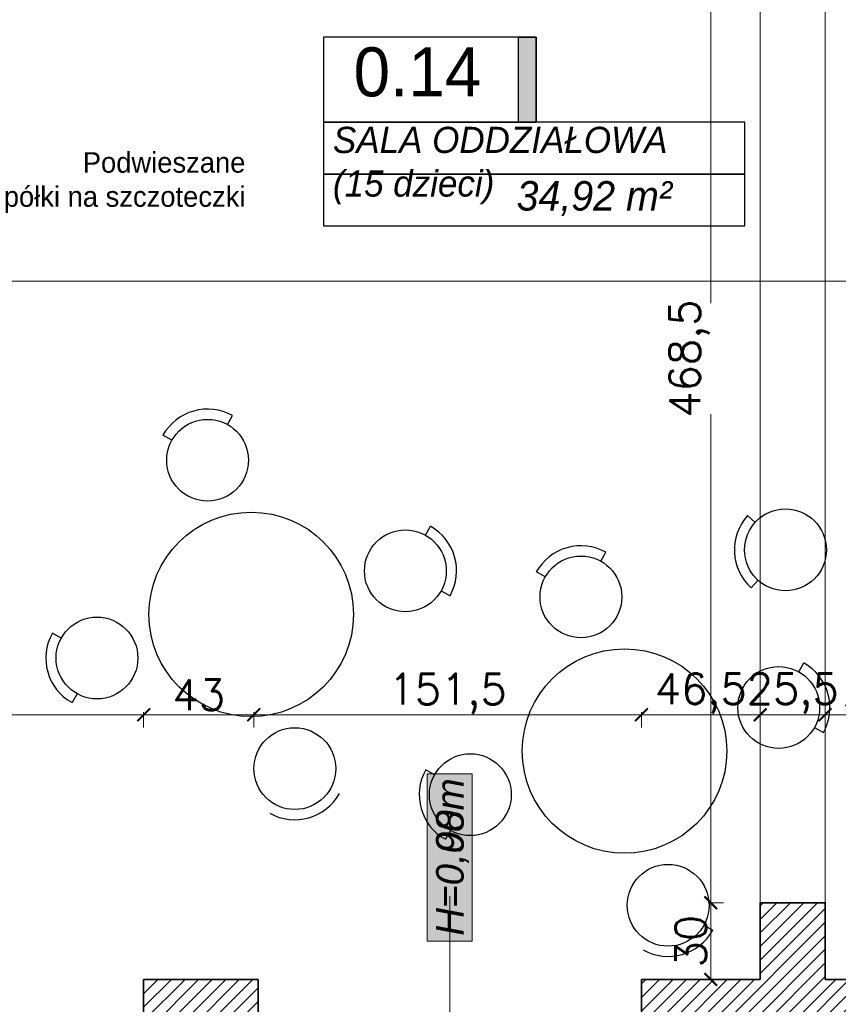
# Model space of a CAD drawing. Header units: millimetres. Extents: x -740 to 33545, y 5178 to 22494.
# Tile 134 of 250: x 10885 to 11205, y 9773 to 10158. Entities that reach past the tile are written whole.
import ezdxf
from ezdxf.lldxf.tags import DXFTag

# ---------------------------------------------------------------- set-up
doc = ezdxf.new("R2010")
doc.units = ezdxf.units.MM
doc.header["$MEASUREMENT"] = 0
doc.layers.get('Defpoints').update_dxf_attribs({"color": 252})
doc.layers.add('_I_EKO_PODKLAD 3', color=252, linetype='Continuous')
doc.layers.add('tabelki opis', color=252, linetype='Continuous')
for name, color, linetype, lineweight in [('A_istniejÄ…ce Ĺ›ciany', 252, 'Continuous', 35), ('A_l.przerywana', 252, 'ICAD_ISO03W100', 9), ('A_opisy', 252, 'Continuous', 15), ('l.wypeĹ‚nien', 252, 'Continuous', 5), ('wymiarowanie', 252, 'Continuous', 9)]:
    doc.layers.add(name, color=color, linetype=linetype, lineweight=lineweight)
doc.styles.add('ARIALL', font='GOTHIC.TTF', dxfattribs={"height": 40})
doc.styles.add('ROMANS', font='romans')
doc.styles.add('styl2', font='simplex.shx')
tags = doc.linetypes.add('ICAD_ISO03W100', pattern=[30, 12, -18]).pattern_tags.tags
tags[6:7] = [DXFTag(74, 4), DXFTag(75, 0), DXFTag(340, '0'), DXFTag(46, 1.0), DXFTag(50, 0.0), DXFTag(44, 0.0), DXFTag(45, 0.0)]
tags[4:5] = [DXFTag(74, 4), DXFTag(75, 0), DXFTag(340, '0'), DXFTag(46, 1.0), DXFTag(50, 0.0), DXFTag(44, 0.0), DXFTag(45, 0.0)]
doc.dimstyles.new('Skala 1-50', dxfattribs={"dimtxt": 12, "dimasz": 5, "dimexe": 1, "dimexo": 1, "dimgap": 1.5, "dimtad": 1, "dimdec": 1, "dimrnd": 0.5, "dimtxsty": 'styl2', "dimblk": 'ARCHTICK', "dimcen": 5, "dimadec": 0, "dimazin": 0, "dimtfac": 1, "dimtdec": 1, "dimtmove": 1, "dimatfit": 3, "dimldrblk": 'ARCHTICK', "dimfxl": 0, "dimlwd": -1, "dimlwe": -1, "dimarcsym": 0})

# ---------------------------------------------------------------- blocks, each defined once
blk = doc.blocks.new('_ArchTick')
at = {"color": 0, "linetype": 'ByBlock', "const_width": 0.15}
blk.add_lwpolyline([(-0.5, -0.5), (0.5, 0.5)], dxfattribs=at)
blk = doc.blocks.new('*D526')
at = {"layer": 'Defpoints', "color": 0}
for p in [(11174.51, 10281.34), (11155.14, 9812.76), (11174.51, 9812.76)]:
    blk.add_point(p, dxfattribs=at)
at = {"layer": 'wymiarowanie', "color": 0}
for p, q in [((11160.14, 10281.34), (11154.14, 10281.34)), ((11155.14, 10281.34), (11155.14, 10047.41)), ((11155.14, 9812.76), (11155.14, 10003.94)), ((11160.14, 9812.76), (11154.14, 9812.76))]:
    blk.add_line(p, q, dxfattribs=at)
at = {"layer": 'wymiarowanie', "color": 0, "xscale": 5, "yscale": 5, "zscale": 5}
for p, rotation in [((11155.14, 10281.34), 90), ((11155.14, 9812.76), 270)]:
    blk.add_blockref('_ArchTick', p, dxfattribs=dict(at, rotation=rotation))
at = {"layer": 'wymiarowanie', "color": 0, "insert": (11146.79, 10025.67), "char_height": 12, "attachment_point": 5, "rotation": 90, "style": 'styl2'}
blk.add_mtext('468,5', dxfattribs=at)
blk = doc.blocks.new('*D1186')
at = {"layer": 'Defpoints', "color": 0}
for p in [(11839.15, 10110.74), (10781.66, 10085.81), (11839.15, 10055.97)]:
    blk.add_point(p, dxfattribs=at)
at = {"layer": 'wymiarowanie', "color": 0}
for p, q in [((10781.66, 10060.97), (10781.66, 10054.97)), ((11839.15, 10060.97), (11839.15, 10054.97)), ((10781.66, 10055.97), (11839.15, 10055.97))]:
    blk.add_line(p, q, dxfattribs=at)
at = {"layer": 'wymiarowanie', "color": 0, "xscale": 5, "yscale": 5, "zscale": 5, "rotation": 180}
blk.add_blockref('_ArchTick', (10781.66, 10055.97), dxfattribs=at)
at = {"layer": 'wymiarowanie', "color": 0, "xscale": 5, "yscale": 5, "zscale": 5}
blk.add_blockref('_ArchTick', (11839.15, 10055.97), dxfattribs=at)
at = {"layer": 'wymiarowanie', "color": 0, "insert": (11310.4, 10064.32), "char_height": 12, "attachment_point": 5, "style": 'styl2'}
blk.add_mtext('1057,5', dxfattribs=at)
blk = doc.blocks.new('*D2211')
at = {"layer": 'Defpoints', "color": 0}
for p in [(11176.88, 9812.76), (11155.14, 9782.76), (11174.51, 9782.76)]:
    blk.add_point(p, dxfattribs=at)
at = {"layer": 'wymiarowanie', "color": 0}
for p, q in [((11160.14, 9812.76), (11154.14, 9812.76)), ((11155.14, 9812.76), (11155.14, 9782.76)), ((11160.14, 9782.76), (11154.14, 9782.76))]:
    blk.add_line(p, q, dxfattribs=at)
at = {"layer": 'wymiarowanie', "color": 0, "xscale": 5, "yscale": 5, "zscale": 5}
for p, rotation in [((11155.14, 9812.76), 90), ((11155.14, 9782.76), 270)]:
    blk.add_blockref('_ArchTick', p, dxfattribs=dict(at, rotation=rotation))
at = {"layer": 'wymiarowanie', "color": 0, "insert": (11147.34, 9797.76), "char_height": 12, "attachment_point": 5, "rotation": 90, "style": 'styl2'}
blk.add_mtext('30', dxfattribs=at)
blk = doc.blocks.new('*D2779')
at = {"layer": 'Defpoints', "color": 0}
for p in [(10933.28, 9886.31), (10783.28, 9782.76), (10933.28, 9782.76)]:
    blk.add_point(p, dxfattribs=at)
at = {"layer": 'wymiarowanie', "color": 0}
for p, q in [((10783.28, 9881.31), (10783.28, 9887.31)), ((10783.28, 9886.31), (10933.28, 9886.31)), ((10933.28, 9881.31), (10933.28, 9887.31))]:
    blk.add_line(p, q, dxfattribs=at)
at = {"layer": 'wymiarowanie', "color": 0, "xscale": 5, "yscale": 5, "zscale": 5, "rotation": 180}
blk.add_blockref('_ArchTick', (10783.28, 9886.31), dxfattribs=at)
at = {"layer": 'wymiarowanie', "color": 0, "xscale": 5, "yscale": 5, "zscale": 5}
blk.add_blockref('_ArchTick', (10933.28, 9886.31), dxfattribs=at)
at = {"layer": 'wymiarowanie', "color": 0, "insert": (10858.28, 9894.11), "char_height": 12, "attachment_point": 5, "style": 'styl2'}
blk.add_mtext('150', dxfattribs=at)
blk = doc.blocks.new('*D2780')
at = {"layer": 'Defpoints', "color": 0}
for p in [(11128.02, 9886.31), (10976.39, 9782.76), (11128.02, 9782.76)]:
    blk.add_point(p, dxfattribs=at)
at = {"layer": 'wymiarowanie', "color": 0}
for p, q in [((10976.39, 9881.31), (10976.39, 9887.31)), ((10976.39, 9886.31), (11128.02, 9886.31)), ((11128.02, 9881.31), (11128.02, 9887.31))]:
    blk.add_line(p, q, dxfattribs=at)
at = {"layer": 'wymiarowanie', "color": 0, "xscale": 5, "yscale": 5, "zscale": 5, "rotation": 180}
blk.add_blockref('_ArchTick', (10976.39, 9886.31), dxfattribs=at)
at = {"layer": 'wymiarowanie', "color": 0, "xscale": 5, "yscale": 5, "zscale": 5}
blk.add_blockref('_ArchTick', (11128.02, 9886.31), dxfattribs=at)
at = {"layer": 'wymiarowanie', "color": 0, "insert": (11052.2, 9894.51), "char_height": 12, "attachment_point": 5, "style": 'styl2'}
blk.add_mtext('151,5', dxfattribs=at)
blk = doc.blocks.new('*D2781')
at = {"layer": 'Defpoints', "color": 0}
for p in [(10976.39, 9886.31), (10933.28, 9782.76), (10976.39, 9782.76)]:
    blk.add_point(p, dxfattribs=at)
at = {"layer": 'wymiarowanie', "color": 0}
for p, q in [((10933.28, 9881.31), (10933.28, 9887.31)), ((10933.28, 9886.31), (10976.39, 9886.31)), ((10976.39, 9881.31), (10976.39, 9887.31))]:
    blk.add_line(p, q, dxfattribs=at)
at = {"layer": 'wymiarowanie', "color": 0, "xscale": 5, "yscale": 5, "zscale": 5, "rotation": 180}
blk.add_blockref('_ArchTick', (10933.28, 9886.31), dxfattribs=at)
at = {"layer": 'wymiarowanie', "color": 0, "xscale": 5, "yscale": 5, "zscale": 5}
blk.add_blockref('_ArchTick', (10976.39, 9886.31), dxfattribs=at)
at = {"layer": 'wymiarowanie', "color": 0, "insert": (10954.84, 9894.11), "char_height": 12, "attachment_point": 5, "style": 'styl2'}
blk.add_mtext('43', dxfattribs=at)
blk = doc.blocks.new('*D2782')
at = {"layer": 'Defpoints', "color": 0}
for p in [(11174.51, 9886.31), (11128.02, 9782.76), (11174.51, 9782.76)]:
    blk.add_point(p, dxfattribs=at)
at = {"layer": 'wymiarowanie', "color": 0}
for p, q in [((11128.02, 9881.31), (11128.02, 9887.31)), ((11128.02, 9886.31), (11174.51, 9886.31)), ((11174.51, 9881.31), (11174.51, 9887.31))]:
    blk.add_line(p, q, dxfattribs=at)
at = {"layer": 'wymiarowanie', "color": 0, "xscale": 5, "yscale": 5, "zscale": 5, "rotation": 180}
blk.add_blockref('_ArchTick', (11128.02, 9886.31), dxfattribs=at)
at = {"layer": 'wymiarowanie', "color": 0, "xscale": 5, "yscale": 5, "zscale": 5}
blk.add_blockref('_ArchTick', (11174.51, 9886.31), dxfattribs=at)
at = {"layer": 'wymiarowanie', "color": 0, "insert": (11151.26, 9894.66), "char_height": 12, "attachment_point": 5, "style": 'styl2'}
blk.add_mtext('46,5', dxfattribs=at)
blk = doc.blocks.new('*D2783')
at = {"layer": 'Defpoints', "color": 0}
for p in [(11199.91, 9886.31), (11199.91, 9812.76), (11174.51, 9782.76)]:
    blk.add_point(p, dxfattribs=at)
at = {"layer": 'wymiarowanie', "color": 0}
for p, q in [((11174.51, 9881.31), (11174.51, 9887.31)), ((11174.51, 9886.31), (11199.91, 9886.31)), ((11199.91, 9881.31), (11199.91, 9887.31))]:
    blk.add_line(p, q, dxfattribs=at)
at = {"layer": 'wymiarowanie', "color": 0, "xscale": 5, "yscale": 5, "zscale": 5, "rotation": 180}
blk.add_blockref('_ArchTick', (11174.51, 9886.31), dxfattribs=at)
at = {"layer": 'wymiarowanie', "color": 0, "xscale": 5, "yscale": 5, "zscale": 5}
blk.add_blockref('_ArchTick', (11199.91, 9886.31), dxfattribs=at)
at = {"layer": 'wymiarowanie', "color": 0, "insert": (11187.21, 9894.66), "char_height": 12, "attachment_point": 5, "style": 'styl2'}
blk.add_mtext('25,5', dxfattribs=at)
blk = doc.blocks.new('*D2784')
at = {"layer": 'Defpoints', "color": 0}
for p in [(11234.13, 9886.31), (11199.91, 9812.76), (11234.13, 9782.76)]:
    blk.add_point(p, dxfattribs=at)
at = {"layer": 'wymiarowanie', "color": 0}
for p, q in [((11199.91, 9881.31), (11199.91, 9887.31)), ((11199.91, 9886.31), (11234.13, 9886.31)), ((11234.13, 9881.31), (11234.13, 9887.31))]:
    blk.add_line(p, q, dxfattribs=at)
at = {"layer": 'wymiarowanie', "color": 0, "xscale": 5, "yscale": 5, "zscale": 5, "rotation": 180}
blk.add_blockref('_ArchTick', (11199.91, 9886.31), dxfattribs=at)
at = {"layer": 'wymiarowanie', "color": 0, "xscale": 5, "yscale": 5, "zscale": 5}
blk.add_blockref('_ArchTick', (11234.13, 9886.31), dxfattribs=at)
at = {"layer": 'wymiarowanie', "color": 0, "insert": (11217.02, 9894.11), "char_height": 12, "attachment_point": 5, "style": 'styl2'}
blk.add_mtext('34', dxfattribs=at)

msp = doc.modelspace()

# ---------------------------------------------------------------- hatches: boundary and pattern name
at = {"layer": 'A_opisy', "ltscale": 0.3}
msp.add_hatch(color=256, dxfattribs=at).paths.add_polyline_path([(11044.25, 9797.7), (11044.25, 9863.16), (11061.78, 9863.16), (11061.78, 9797.7)])
msp.add_hatch(color=256, dxfattribs=at).paths.add_polyline_path([(11044.25, 9797.7), (11044.25, 9863.16), (11061.78, 9863.16), (11061.78, 9797.7)])
msp.add_hatch(color=256, dxfattribs=at).paths.add_polyline_path([(11044.25, 9797.7), (11044.25, 9863.16), (11061.78, 9863.16), (11061.78, 9797.7)])
msp.add_hatch(color=256, dxfattribs=at).paths.add_polyline_path([(11044.25, 9797.7), (11044.25, 9863.16), (11061.78, 9863.16), (11061.78, 9797.7)])
at = {"layer": 'l.wypeĹ‚nien'}
h = msp.add_hatch(dxfattribs=at)
h.set_pattern_fill('ANSI31', color=256, scale=30, style=0)
h.paths.add_polyline_path([(10913.66, 10402.52), (10997.39, 10402.52), (11117.42, 10402.52), (11176.61, 10402.52), (11176.61, 10401.46), (11164.43, 10401.46), (11164.43, 10399.14), (11180.1, 10399.14), (11180.1, 10402.52), (11291.35, 10402.52), (11291.35, 10359.34), (11212.91, 10359.34), (11212.91, 10281.34), (11174.51, 10281.34), (11174.51, 10359.34), (11117.42, 10359.34), (10913.66, 10359.34)])
h.paths.add_polyline_path([(11186.51, 10326.34), (11186.51, 10347.34), (11200.91, 10347.34), (11200.91, 10326.34)], flags=16)
h.paths.add_polyline_path([(11186.51, 10326.34), (11186.51, 10347.34), (11200.91, 10347.34), (11200.91, 10326.34)], flags=0)
h.paths.add_polyline_path([(11186.51, 10293.34), (11186.51, 10314.34), (11200.91, 10314.34), (11200.91, 10293.34)], flags=16)
h.paths.add_polyline_path([(11186.51, 10293.34), (11186.51, 10314.34), (11200.91, 10314.34), (11200.91, 10293.34)], flags=0)
h.paths.add_polyline_path([(11234.13, 9739.58), (11234.13, 9782.76), (11199.91, 9782.76), (11199.91, 9812.76), (11174.51, 9812.76), (11174.51, 9782.76), (11128.02, 9782.76), (11128.02, 9739.58)])
h.paths.add_polyline_path([(10477.77, 9782.76), (10504.8, 9782.76), (10504.8, 9762.76), (10529.35, 9762.99), (10529.35, 9782.76), (10587.7, 9782.76), (10587.7, 9739.58), (10477.77, 9739.58)])
h.paths.add_polyline_path([(10783.28, 9739.58), (10783.28, 9782.76), (10737.7, 9782.76), (10737.7, 9739.58)])
h.paths.add_polyline_path([(10978.02, 9739.58), (10978.02, 9782.76), (10933.28, 9782.76), (10933.28, 9739.58)])
h.paths.add_polyline_path([(10769.66, 10359.34), (10771.66, 10359.34), (10771.66, 10402.52), (10736.26, 10402.52), (10736.26, 10359.34)])
h.paths.add_polyline_path([(10457.77, 9739.58), (10457.77, 9782.76), (10477.77, 9782.76), (10477.77, 9739.58), (10470.93, 9739.58)])
h.paths.add_polyline_path([(10771.66, 10359.34), (10771.66, 10402.52), (10791.66, 10402.52), (10791.66, 10359.34)])
h.paths.add_polyline_path([(10913.66, 10359.34), (10913.66, 10402.52), (10893.66, 10402.52), (10893.66, 10359.34)])
h.paths.add_polyline_path([(10504.8, 9762.76), (10504.8, 9782.76), (10529.35, 9782.76), (10529.35, 9762.99)])
at = {"layer": 'tabelki opis'}
msp.add_hatch(color=256, dxfattribs=at).paths.add_polyline_path([(11086.85, 10118.13), (11086.85, 10151.4), (11079.89, 10151.4), (11079.89, 10118.13)])

# ---------------------------------------------------------------- linework, layer by layer
at = {"layer": '_I_EKO_PODKLAD 3', "ltscale": 500}
for p, q in [((10966.11, 9999.85), (10968.06, 10003.34)), ((10966.11, 9999.85), (10968.06, 10003.34)), ((10944.34, 9993.7), (10940.84, 9995.65)), ((10944.34, 9993.7), (10940.84, 9995.65)), ((11172.49, 9961.54), (11169.51, 9964.22)), ((11172.49, 9961.54), (11169.51, 9964.22)), ((11043.49, 9956.58), (11045.44, 9960.07)), ((11043.49, 9956.58), (11045.44, 9960.07)), ((11112.17, 9946.38), (11114.12, 9949.87)), ((11112.17, 9946.38), (11114.12, 9949.87)), ((11090.4, 9940.23), (11086.91, 9942.18)), ((11090.4, 9940.23), (11086.91, 9942.18)), ((11173.65, 9938.94), (11170.97, 9935.97)), ((11173.65, 9938.94), (11170.97, 9935.97)), ((11049.64, 9934.8), (11053.14, 9932.85)), ((11049.64, 9934.8), (11053.14, 9932.85)), ((10901.06, 9916.32), (10897.57, 9918.27)), ((10901.06, 9916.32), (10897.57, 9918.27)), ((11189.55, 9903.11), (11191.5, 9906.6)), ((11189.55, 9903.11), (11191.5, 9906.6)), ((10907.21, 9894.54), (10905.26, 9891.05)), ((10907.21, 9894.54), (10905.26, 9891.05)), ((11195.71, 9881.33), (11199.2, 9879.38)), ((11195.71, 9881.33), (11199.2, 9879.38)), ((11047.12, 9862.85), (11043.63, 9864.8)), ((11047.12, 9862.85), (11043.63, 9864.8)), ((11053.28, 9841.07), (11051.32, 9837.58)), ((11053.28, 9841.07), (11051.32, 9837.58)), ((11152.43, 9803.95), (11155.92, 9802)), ((11152.43, 9803.95), (11155.92, 9802))]:
    msp.add_line(p, q, dxfattribs=at)
for centre, radius in [((10958.3, 9985.89), 16), ((10958.3, 9985.89), 16), ((11184.37, 9950.82), 16), ((11184.37, 9950.82), 16), ((10975.35, 9925.56), 40), ((10975.35, 9925.56), 40), ((11035.68, 9942.61), 16), ((11035.68, 9942.61), 16), ((11104.36, 9932.42), 16), ((11104.36, 9932.42), 16), ((10915.02, 9908.51), 16), ((10915.02, 9908.51), 16), ((11121.41, 9872.09), 40), ((11121.41, 9872.09), 40), ((11181.74, 9889.14), 16), ((11181.74, 9889.14), 16), ((10992.41, 9865.23), 16), ((10992.41, 9865.23), 16), ((11061.09, 9855.04), 16), ((11061.09, 9855.04), 16), ((11138.47, 9811.76), 16), ((11138.47, 9811.76), 16)]:
    msp.add_circle(centre, radius, dxfattribs=at)
for centre, start, end in [((10958.3, 9985.89), 60.7838, 150.7838), ((10958.3, 9985.89), 60.7838, 150.7838), ((11184.37, 9950.82), 137.955, 227.955), ((11184.37, 9950.82), 137.955, 227.955), ((11035.68, 9942.61), 330.7838, 60.7838), ((11035.68, 9942.61), 330.7838, 60.7838), ((11104.36, 9932.42), 60.7838, 150.7838), ((11104.36, 9932.42), 60.7838, 150.7838), ((10915.02, 9908.51), 150.7838, 240.7838), ((10915.02, 9908.51), 150.7838, 240.7838), ((11181.74, 9889.14), 330.7838, 60.7838), ((11181.74, 9889.14), 330.7838, 60.7838), ((11061.09, 9855.04), 150.7838, 240.7838), ((11061.09, 9855.04), 150.7838, 240.7838), ((10992.41, 9865.23), 240.7838, 330.7838), ((10992.41, 9865.23), 240.7838, 330.7838), ((11138.47, 9811.76), 240.7838, 330.7838), ((11138.47, 9811.76), 240.7838, 330.7838)]:
    msp.add_arc(centre, 20, start, end, dxfattribs=at)
at = {"layer": 'A_istniejÄ…ce Ĺ›ciany'}
for points in [[(11199.91, 9782.76), (11199.91, 9812.76), (11174.51, 9812.76), (11174.51, 9782.76)], [(10978.02, 9782.76), (10933.28, 9782.76)], [(10933.28, 9782.76), (10933.28, 9739.58)], [(10978.02, 9739.58), (10978.02, 9782.76)], [(11174.51, 9782.76), (11128.02, 9782.76)], [(11128.02, 9782.76), (11128.02, 9739.58)], [(11234.13, 9782.76), (11199.91, 9782.76)]]:
    msp.add_lwpolyline(points, dxfattribs=at)
at = {"layer": 'A_l.przerywana', "ltscale": 0.3}
msp.add_lwpolyline([(11199.91, 9812.76), (11174.51, 9812.76), (11174.51, 10281.34), (11199.91, 10281.34)], close=True, dxfattribs=at)
at = {"layer": 'A_opisy'}
msp.add_line((11053.02, 9681.91), (11053.02, 9815.38), dxfattribs=at)
at = {"layer": 'A_opisy', "ltscale": 0.3}
msp.add_lwpolyline([(11044.25, 9797.7), (11044.25, 9863.16), (11061.78, 9863.16), (11061.78, 9797.7)], close=True, dxfattribs=at)
msp.add_lwpolyline([(11044.25, 9797.7), (11044.25, 9863.16), (11061.78, 9863.16), (11061.78, 9797.7)], close=True, dxfattribs=at)
msp.add_lwpolyline([(11044.25, 9797.7), (11044.25, 9863.16), (11061.78, 9863.16), (11061.78, 9797.7)], close=True, dxfattribs=at)
msp.add_lwpolyline([(11044.25, 9797.7), (11044.25, 9863.16), (11061.78, 9863.16), (11061.78, 9797.7)], close=True, dxfattribs=at)
at = {"layer": 'tabelki opis'}
for points in [[(11086.85, 10151.4), (11003.69, 10151.4), (11003.69, 10118.13), (11086.85, 10118.13), (11086.85, 10151.4)], [(11003.69, 10097.86), (11168.42, 10097.86), (11168.42, 10118.13), (11003.69, 10118.13), (11003.69, 10097.86)], [(11003.69, 10077.58), (11168.42, 10077.58), (11168.42, 10097.86), (11003.69, 10097.86), (11003.69, 10077.58)]]:
    msp.add_lwpolyline(points, dxfattribs=at)
msp.add_lwpolyline([(11086.85, 10118.13), (11079.89, 10118.13), (11079.89, 10151.4), (11086.85, 10151.4)], close=True, dxfattribs=at)

# ---------------------------------------------------------------- texts
at = {"layer": 'A_opisy', "ltscale": 0.3, "char_height": 10.8, "width": 109.7533, "attachment_point": 1, "rotation": 90, "style": 'ARIALL'}
for s, insert in [('\\pi43.41246;{\\fArial|b0|i1|c238|p34;153}\\P\\pi43.29366;{\\fArial|b0|i1|c238|p34;175}', (11037.92, 9636.58)), ('{\\fArial|b0|i1|c238|p34;H=0,00m}', (11047.7, 9799.82)), ('{\\fArial|b0|i1|c238|p34;H=0,98m}', (11047.7, 9799.82))]:
    msp.add_mtext(s, dxfattribs=dict(at, insert=insert))
at = {"layer": 'tabelki opis', "attachment_point": 1}
for s, insert, char_height, width in [('{\\fCentury Gothic|b0|i0|c238|p34;0.14}', (11015.42, 10147.44), 19.2, 56.7), ('{\\fCentury Gothic|b0|i1|c238|p34;SALA ODDZIAŁOWA}\\P{\\fCentury Gothic|b0|i1|c238|p34;(15 dzieci)}', (11007.33, 10116.35), 10.24, 164.736), ('{\\fCentury Gothic|b0|i1|c238|p34;34,92 m²}', (11079.19, 10095.1), 11.52, 68.7387)]:
    msp.add_mtext(s, dxfattribs=dict(at, insert=insert, char_height=char_height, width=width))
at = {"layer": 'wymiarowanie', "linetype": 'Continuous', "width": 327.6277, "attachment_point": 3, "style": 'ROMANS'}
for s, insert, char_height in [('{\\fCentury Gothic|b0|i0|c238|p0;Mobilna ścianka wydzielająca strefę }{\\fCentury Gothic|b0|i0|c238|p0;wypoczynku}\\P{\\fCentury Gothic|b0|i0|c238|p0; }', (11412.45, 10193.3), 12), ('\\pi104.31218;{\\Fsimplex8;\\T0.75000;}\\P{\\fCentury Gothic|b0|i0|c238|p0;\\H0.57143x;Podwieszane}\\P{\\fCentury Gothic|b0|i0|c238|p0;\\H0.57143x;półki na szczoteczki}', (10973.1, 10129.74), 14)]:
    msp.add_mtext(s, dxfattribs=dict(at, insert=insert, char_height=char_height))
at = {"layer": 'wymiarowanie', "insert": (5416.61, 10130.15), "char_height": 12, "width": 621.5287, "attachment_point": 1}
msp.add_mtext('\\pi463.76474;{\\fCentury Gothic|b0|i0|c238|p34;Obróbka cokołowa}\\P\\pi223.76474;{\\fCentury Gothic|b0|i0|c238|p34; z blachy stalowej powlekanej w kolorze RAL 7016}', dxfattribs=at)

# ---------------------------------------------------------------- dimensions: what is measured, and where the dimension line sits
at = {"layer": 'wymiarowanie'}
dim = msp.add_linear_dim(base=(11155.14, 9812.76), p1=(11174.51, 10281.34), p2=(11174.51, 9812.76), angle=90, dimstyle='Skala 1-50', dxfattribs=at)
dim.commit()
dim.dimension.update_dxf_attribs({"geometry": '*D526', "text_midpoint": (11155.14, 10025.67), "dimtype": 160})
for base, p1, p2, picture, middle in [((11839.15, 10055.97), (10781.66, 10085.81), (11839.15, 10110.74), '*D1186', (11310.4, 10064.32)), ((10933.28, 9886.31), (10783.28, 9782.76), (10933.28, 9782.76), '*D2779', (10858.28, 9894.11)), ((10976.39, 9886.31), (10933.28, 9782.76), (10976.39, 9782.76), '*D2781', (10954.84, 9894.11)), ((11128.02, 9886.31), (10976.39, 9782.76), (11128.02, 9782.76), '*D2780', (11052.2, 9894.51)), ((11174.51, 9886.31), (11128.02, 9782.76), (11174.51, 9782.76), '*D2782', (11151.26, 9894.66)), ((11234.13, 9886.31), (11199.91, 9812.76), (11234.13, 9782.76), '*D2784', (11217.02, 9894.11))]:
    dim = msp.add_linear_dim(base=base, p1=p1, p2=p2, dimstyle='Skala 1-50', dxfattribs=at)
    dim.commit()
    dim.dimension.update_dxf_attribs({"geometry": picture, "text_midpoint": middle})
dim = msp.add_linear_dim(base=(11199.91, 9886.31), p1=(11174.51, 9782.76), p2=(11199.91, 9812.76), dimstyle='Skala 1-50', dxfattribs=at)
dim.commit()
dim.dimension.update_dxf_attribs({"geometry": '*D2783', "text_midpoint": (11187.21, 9886.31), "dimtype": 160})
dim = msp.add_linear_dim(base=(11155.14, 9782.76), p1=(11176.88, 9812.76), p2=(11174.51, 9782.76), angle=90, dimstyle='Skala 1-50', dxfattribs=at)
dim.commit()
dim.dimension.update_dxf_attribs({"geometry": '*D2211', "text_midpoint": (11147.34, 9797.76)})

doc.saveas('drawing.dxf')
